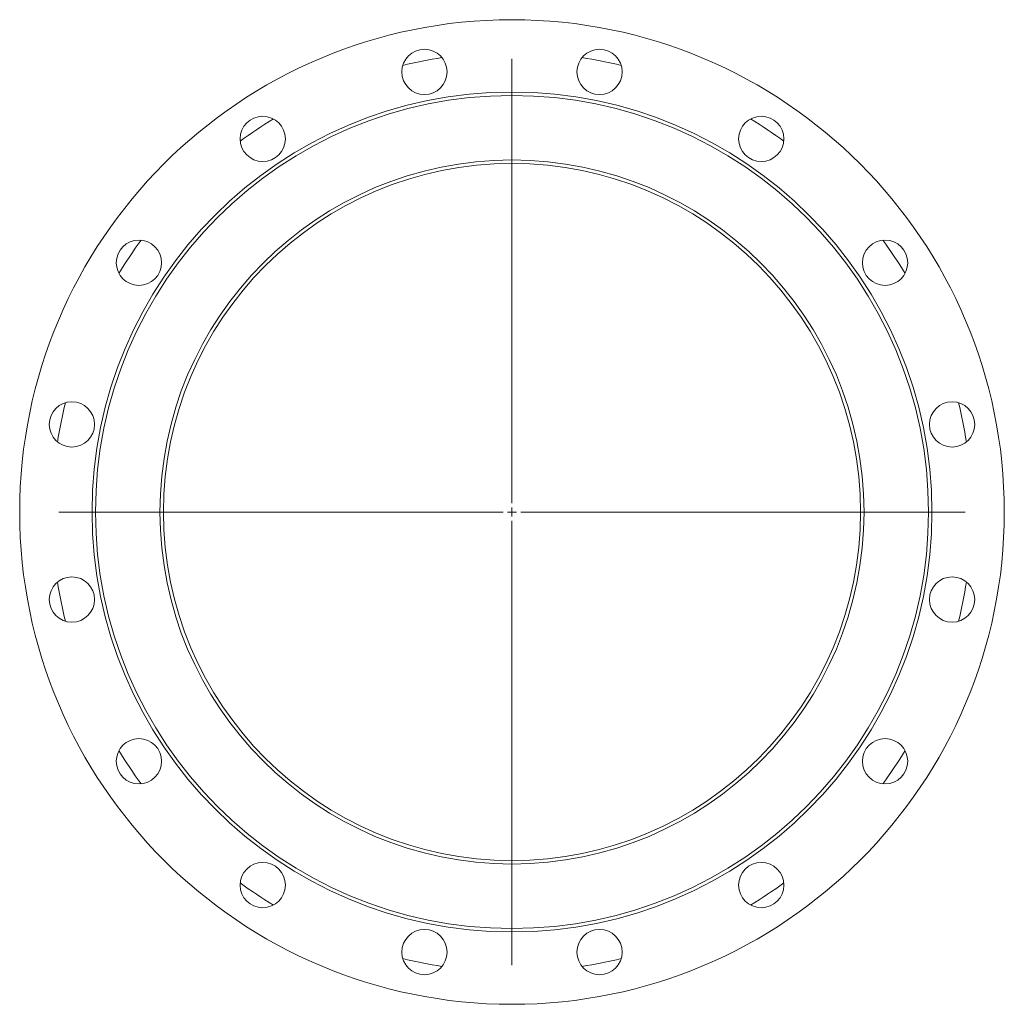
# Model space of a CAD drawing. Header units: millimetres. Extents: x -71 to 494, y -133 to 432.
import ezdxf

# ---------------------------------------------------------------- set-up
doc = ezdxf.new("R2010")
doc.units = ezdxf.units.MM

# ---------------------------------------------------------------- blocks, each defined once
blk = doc.blocks.new('SW_CENTERMARKSYMBOL_0')
at = {"color": 0, "linetype": 'Continuous', "lineweight": 0}
for p, q in [((0, 5), (0, 260)), ((-5, 0), (-260, 0)), ((0, 0), (-2.5, 0)), ((0, 0), (0, 2.5)), ((0, 0), (0, -2.5)), ((0, 0), (2.5, 0)), ((5, 0), (260, 0)), ((0, -5), (0, -260))]:
    blk.add_line(p, q, dxfattribs=at)

msp = doc.modelspace()

# ---------------------------------------------------------------- linework, layer by layer
at = {"color": 7, "linetype": 'Continuous', "lineweight": 15}
for centre, radius in [((211.64, 149.97), 282.5), ((161.41, 402.52), 13), ((261.88, 402.52), 13), ((211.64, 149.97), 241), ((211.64, 149.97), 239), ((68.59, 364.08), 13), ((354.7, 364.08), 13), ((211.64, 149.97), 202), ((211.64, 149.97), 200), ((-2.46, 293.03), 13), ((425.75, 293.03), 13), ((-40.91, 200.21), 13), ((464.2, 200.21), 13), ((-40.91, 99.74), 13), ((464.2, 99.74), 13), ((-2.46, 6.91), 13), ((425.75, 6.91), 13), ((68.59, -64.13), 13), ((354.7, -64.13), 13), ((161.41, -102.58), 13), ((261.88, -102.58), 13)]:
    msp.add_circle(centre, radius, dxfattribs=at)
for start, end in [(98.7561, 103.7439), (76.2561, 81.2439), (121.2561, 126.2439), (53.7561, 58.7439), (143.7561, 148.7439), (31.2561, 36.2439), (166.2561, 171.2439), (8.7561, 13.7439), (188.7561, 193.7439), (346.2561, 351.2439), (211.2561, 216.2439), (323.7561, 328.7439), (233.7561, 238.7439), (301.2561, 306.2439), (256.2561, 261.2439), (278.7561, 283.7439)]:
    msp.add_arc((211.64, 149.97), 263.85, start, end, dxfattribs=at)

# ---------------------------------------------------------------- block references
at = {"color": 7, "linetype": 'Continuous', "lineweight": 0}
msp.add_blockref('SW_CENTERMARKSYMBOL_0', (211.64, 149.97), dxfattribs=at)

doc.saveas('drawing.dxf')
